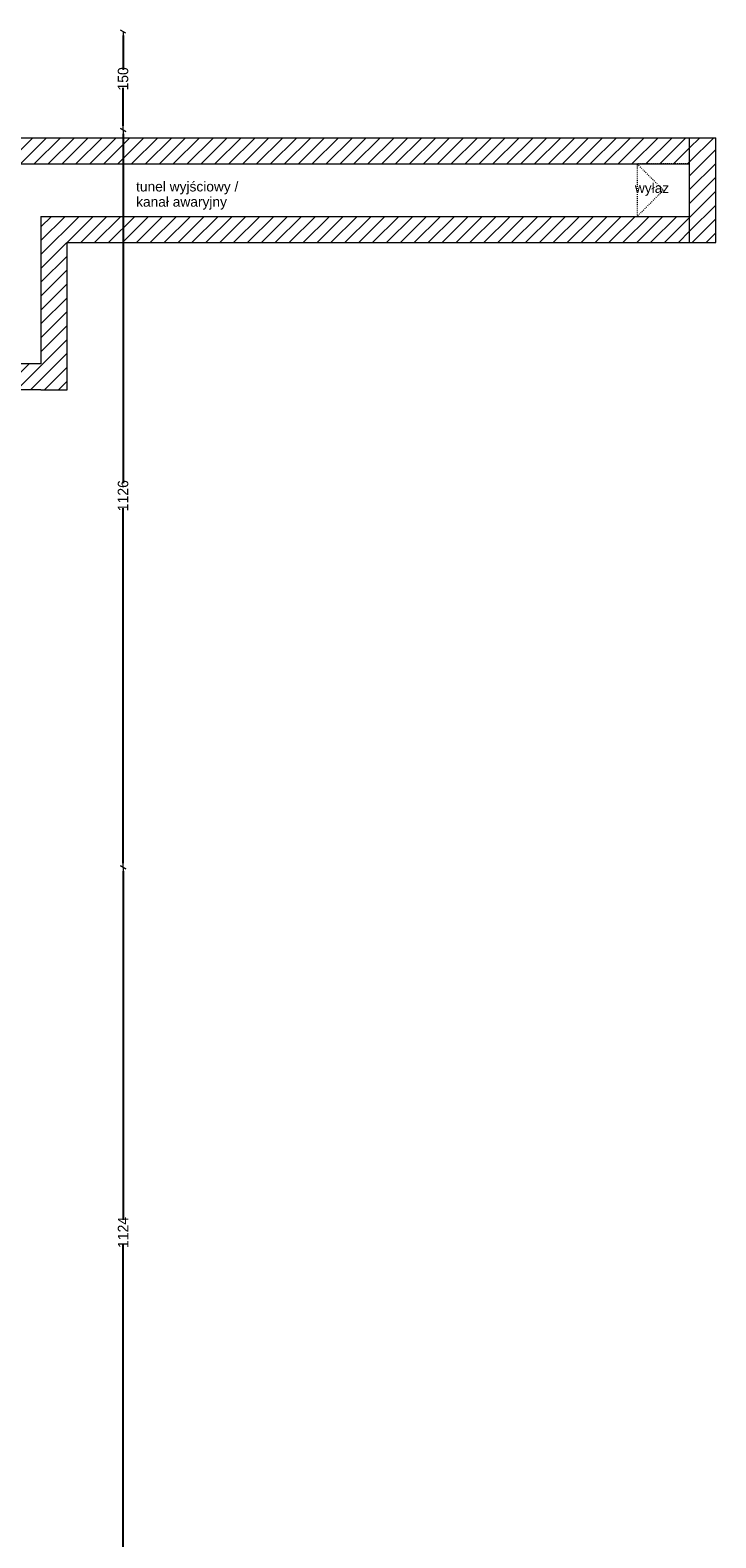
# Model space of a CAD drawing. Header units: millimetres. Extents: x -44596 to 32114, y 34976 to 82978.
# Tile 43 of 63: x 26679 to 27725, y 57447 to 59749. Entities that reach past the tile are written whole.
import ezdxf

# ---------------------------------------------------------------- set-up
doc = ezdxf.new("R2010")
doc.units = ezdxf.units.MM
doc.header["$MEASUREMENT"] = 0
doc.linetypes.add('ACAD_ISO03W100', pattern=[3, 1.2, -1.8])
for name, color, linetype in [('499-Wymiary i opisy', 7, 'Continuous'), ('MF_KRESKOWANIE', 7, 'Continuous'), ('MF_OPISY', 7, 'Continuous'), ('MF_SCIANY_DZIAL istniejące', 7, 'Continuous'), ('MF_SCIANY_KONSTR', 7, 'Continuous')]:
    doc.layers.add(name, color=color, linetype=linetype)
doc.styles.add('GENERATED_STYLE_2', font='txt')
doc.styles.add('GENERATED_STYLE_4', font='txt')
doc.dimstyles.new('GENERATED_STYLE__2', dxfattribs={"dimtxt": 16, "dimasz": 6.08, "dimexe": 0.18, "dimexo": 0.0625, "dimgap": 0.09, "dimtad": 1, "dimdec": 0, "dimzin": 0, "dimdsep": 46, "dimtxsty": 'GENERATED_STYLE_4', "dimblk": 'ARROWHEAD_2', "dimblk1": 'ARROWHEAD_2', "dimblk2": 'ARROWHEAD_2', "dimcen": 0.09, "dimse1": 1, "dimse2": 1, "dimclrd": 7, "dimclre": 7, "dimclrt": 7, "dimadec": 0, "dimazin": 0, "dimtfac": 1, "dimtdec": 4, "dimtmove": 0, "dimatfit": 3, "dimfxl": 1, "dimtolj": 1, "dimtzin": 0, "dimarcsym": 0})
pattern_1 = [(45, (5608535.791, 4486378.817), (-10.606601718, 10.606601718), [])]

# ---------------------------------------------------------------- blocks, each defined once
blk = doc.blocks.new('ARROWHEAD_2')
at = {"color": 0, "linetype": 'Continuous', "lineweight": 0}
for p, q in [((0, 0), (-1, 0)), ((-0.38, -0.66), (0.38, 0.66))]:
    blk.add_line(p, q, dxfattribs=at)
blk = doc.blocks.new('*D150')
at = {"layer": '499-Wymiary i opisy', "color": 7, "linetype": 'Continuous', "lineweight": -2}
for p, q in [((26820.5, 58464.4), (26820.5, 57932)), ((26820.5, 57352.6), (26820.5, 57893.9))]:
    blk.add_line(p, q, dxfattribs=at)
at = {"layer": 'Defpoints', "color": 0}
for p in [(26627.2, 58470.5), (26820.5, 58470.5), (26327.2, 57346.5)]:
    blk.add_point(p, dxfattribs=at)
at = {"layer": '499-Wymiary i opisy', "color": 7, "lineweight": -2, "xscale": 6.080000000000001, "yscale": 6.080000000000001, "zscale": 6.080000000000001}
for p, rotation in [((26820.5, 58470.5), 90), ((26820.5, 57346.5), 270)]:
    blk.add_blockref('ARROWHEAD_2', p, dxfattribs=dict(at, rotation=rotation))
at = {"layer": '499-Wymiary i opisy', "color": 7, "lineweight": 13, "insert": (26820.5, 57912.9), "char_height": 16, "attachment_point": 5, "rotation": 90, "style": 'GENERATED_STYLE_4'}
blk.add_mtext('\\A1;1124', dxfattribs=at)
blk = doc.blocks.new('*D151')
at = {"layer": '499-Wymiary i opisy', "color": 7, "linetype": 'Continuous', "lineweight": -2}
for p, q in [((26820.5, 59590.4), (26820.5, 59057)), ((26820.5, 58476.6), (26820.5, 59018.9))]:
    blk.add_line(p, q, dxfattribs=at)
at = {"layer": 'Defpoints', "color": 0}
for p in [(26627.2, 59596.5), (26820.5, 59596.5), (26627.2, 58470.5)]:
    blk.add_point(p, dxfattribs=at)
at = {"layer": '499-Wymiary i opisy', "color": 7, "lineweight": -2, "xscale": 6.080000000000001, "yscale": 6.080000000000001, "zscale": 6.080000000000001}
for p, rotation in [((26820.5, 59596.5), 90), ((26820.5, 58470.5), 270)]:
    blk.add_blockref('ARROWHEAD_2', p, dxfattribs=dict(at, rotation=rotation))
at = {"layer": '499-Wymiary i opisy', "color": 7, "lineweight": 13, "insert": (26820.5, 59037.9), "char_height": 16, "attachment_point": 5, "rotation": 90, "style": 'GENERATED_STYLE_4'}
blk.add_mtext('\\A1;1126', dxfattribs=at)
blk = doc.blocks.new('*D152')
at = {"layer": '499-Wymiary i opisy', "color": 7, "linetype": 'Continuous', "lineweight": -2}
for p, q in [((26820.5, 59740.4), (26820.5, 59688.4)), ((26820.5, 59602.6), (26820.5, 59660.5))]:
    blk.add_line(p, q, dxfattribs=at)
at = {"layer": 'Defpoints', "color": 0}
for p in [(25727.2, 59746.5), (26820.5, 59746.5), (26627.2, 59596.5)]:
    blk.add_point(p, dxfattribs=at)
at = {"layer": '499-Wymiary i opisy', "color": 7, "lineweight": -2, "xscale": 6.080000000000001, "yscale": 6.080000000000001, "zscale": 6.080000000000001}
for p, rotation in [((26820.5, 59746.5), 90), ((26820.5, 59596.5), 270)]:
    blk.add_blockref('ARROWHEAD_2', p, dxfattribs=dict(at, rotation=rotation))
at = {"layer": '499-Wymiary i opisy', "color": 7, "lineweight": 13, "insert": (26820.5, 59674.4), "char_height": 16, "attachment_point": 5, "rotation": 90, "style": 'GENERATED_STYLE_4'}
blk.add_mtext('\\A1;150', dxfattribs=at)

msp = doc.modelspace()

# ---------------------------------------------------------------- hatches: boundary and pattern name
at = {"layer": 'MF_KRESKOWANIE', "linetype": 'Continuous', "lineweight": 13}
h = msp.add_hatch(dxfattribs=at)
h.set_pattern_fill('bloczki_ceramiczne', color=251, style=0, pattern_type=2)
h.set_pattern_definition(pattern_1)
h.paths.add_polyline_path([(27685.2, 59544.5), (27685.2, 59584.5), (26631.2, 59584.5), (26631.2, 59544.5)])
h = msp.add_hatch(dxfattribs=at)
h.set_pattern_fill('bloczki_ceramiczne', color=251, style=0, pattern_type=2)
h.set_pattern_definition(pattern_1)
h.paths.add_polyline_path([(27725.2, 59584.5), (27685.2, 59584.5), (27685.2, 59424.5), (27725.2, 59424.5)])
h = msp.add_hatch(dxfattribs=at)
h.set_pattern_fill('bloczki_ceramiczne', color=251, style=0, pattern_type=2)
h.set_pattern_definition(pattern_1)
h.paths.add_polyline_path([(27685.2, 59464.5), (26735.2, 59464.5), (26695.2, 59464.5), (26695.2, 59239.5), (26631.2, 59239.5), (26631.2, 59199.5), (26695.2, 59199.5), (26735.2, 59199.5), (26735.2, 59424.5), (27565.2, 59424.5), (27605.2, 59424.5), (27645.2, 59424.5), (27685.2, 59424.5)])

# ---------------------------------------------------------------- linework, layer by layer
at = {"layer": 'MF_SCIANY_DZIAL istniejące', "color": 251, "linetype": 'ACAD_ISO03W100', "lineweight": 13, "flags": 128}
msp.add_lwpolyline([(27685.2, 59544.5), (27605.2, 59544.5), (27605.2, 59464.5), (27685.2, 59464.5)], close=True, dxfattribs=at)
msp.add_lwpolyline([(27605.2, 59544.5), (27645.2, 59504.5), (27605.2, 59464.5)], dxfattribs=at)
at = {"layer": 'MF_SCIANY_KONSTR', "color": 251, "linetype": 'Continuous', "lineweight": 13}
for p, q in [((26615.2, 59584.5), (27725.2, 59584.5)), ((27685.2, 59424.5), (27685.2, 59584.5)), ((27725.2, 59424.5), (27725.2, 59584.5)), ((26615.2, 59544.5), (27685.2, 59544.5)), ((26695.2, 59464.5), (26695.2, 59239.5)), ((26695.2, 59464.5), (26735.2, 59464.5)), ((26735.2, 59464.5), (27685.2, 59464.5)), ((26735.2, 59199.5), (26735.2, 59424.5)), ((26735.2, 59424.5), (27565.2, 59424.5)), ((27565.2, 59424.5), (27605.2, 59424.5)), ((27605.2, 59424.5), (27645.2, 59424.5)), ((27645.2, 59424.5), (27685.2, 59424.5)), ((27685.2, 59424.5), (27725.2, 59424.5)), ((26695.2, 59239.5), (26615.2, 59239.5)), ((26695.2, 59199.5), (26615.2, 59199.5)), ((26695.2, 59199.5), (26735.2, 59199.5))]:
    msp.add_line(p, q, dxfattribs=at)

# ---------------------------------------------------------------- texts
at = {"layer": 'MF_OPISY', "color": 251, "linetype": 'Continuous', "lineweight": 13, "insert": (26840.4, 59517.5), "char_height": 15, "width": 184.04, "attachment_point": 1, "line_spacing_factor": 0.931125, "style": 'GENERATED_STYLE_2'}
msp.add_mtext('\\A1;{\\pql;\\fArial|b0|i0|c238|p38;tunel wyjściowy / \\fArial|b0|i0|c238|p38;kanał awaryjny }', dxfattribs=at)
at = {"layer": 'MF_OPISY', "color": 251, "linetype": 'Continuous', "lineweight": 13, "insert": (27601.6, 59515.3), "char_height": 15, "attachment_point": 1, "style": 'GENERATED_STYLE_2'}
msp.add_mtext('\\A1;{\\pql;\\fArial|b0|i0|c238|p38;wyłaz }', dxfattribs=at)

# ---------------------------------------------------------------- dimensions: what is measured, and where the dimension line sits
at = {"layer": '499-Wymiary i opisy', "color": 251, "linetype": 'Continuous', "lineweight": 13}
for base, p1, p2, picture, middle in [((26820.5, 59746.5), (26627.2, 59596.5), (25727.2, 59746.5), '*D152', (26820.5, 59674.4)), ((26820.5, 59596.5), (26627.2, 58470.5), (26627.2, 59596.5), '*D151', (26820.5, 59037.9)), ((26820.5, 58470.5), (26327.2, 57346.5), (26627.2, 58470.5), '*D150', (26820.5, 57912.9))]:
    dim = msp.add_linear_dim(base=base, p1=p1, p2=p2, angle=90, dimstyle='GENERATED_STYLE__2', dxfattribs=at)
    dim.commit()
    dim.dimension.update_dxf_attribs({"geometry": picture, "text_midpoint": middle, "dimtype": 160, "text_rotation": 90})

doc.saveas('drawing.dxf')
